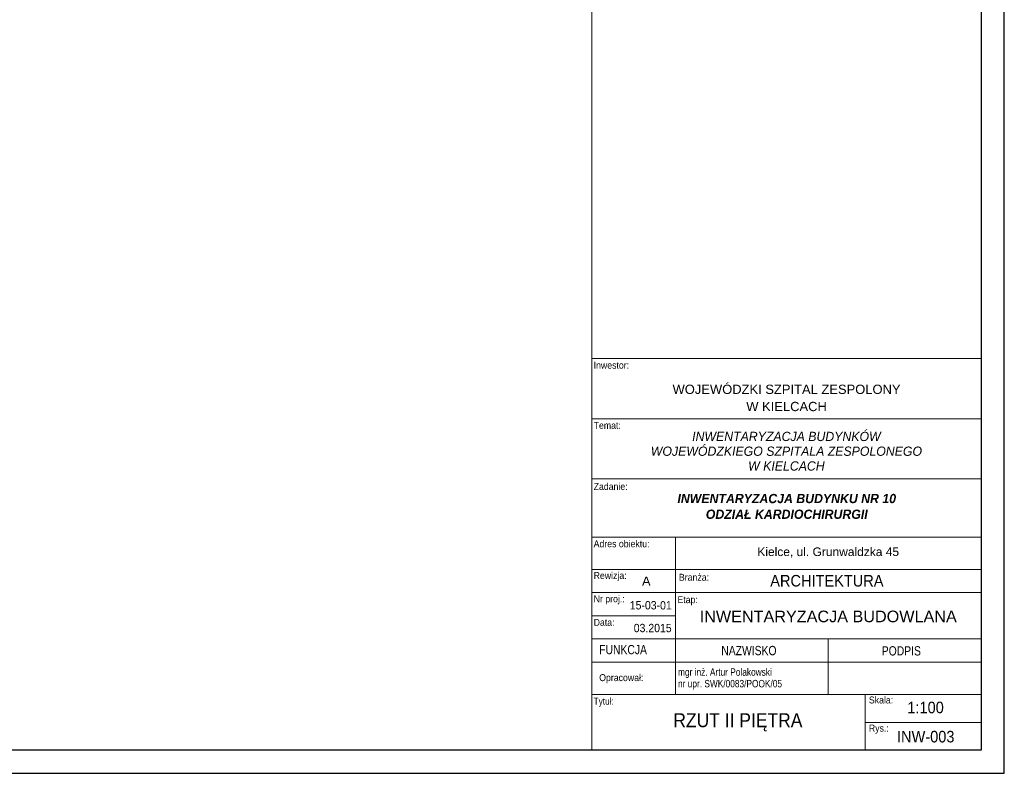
# Model space of a CAD drawing. Header units: millimetres. Extents: x -13944 to 84772, y -78836 to -35317.
# Tile 83 of 85: x 63520 to 84772, y -78836 to -62569. Entities that reach past the tile are written whole.
import ezdxf

# ---------------------------------------------------------------- set-up
doc = ezdxf.new("R2010")
doc.units = ezdxf.units.MM
doc.header["$MEASUREMENT"] = 0
for name, color, linetype, lineweight in [('0_Nr_pióra__1', 7, 'Continuous', 0), ('0_Nr_pióra__2', 7, 'Continuous', 15), ('0_Nr_pióra__4', 7, 'Continuous', 25), ('0_Nr_pióra__7', 7, 'Continuous', 70)]:
    doc.layers.add(name, color=color, linetype=linetype, lineweight=lineweight)
doc.styles.add('GENERATED_STYLE_1', font='txt')
doc.styles.add('GENERATED_STYLE_3', font='txt')
doc.styles.add('GENERATED_STYLE_5', font='txt')

msp = doc.modelspace()

# ---------------------------------------------------------------- linework, layer by layer
at = {"layer": '0_Nr_pióra__2', "linetype": 'Continuous'}
for p, q in [((75871.934, -77136.04), (75871.934, -37336.041)), ((75871.934, -78336.041), (75871.934, -64936.547)), ((75871.934, -69882.556), (84271.934, -69882.556)), ((75865.692, -71182.505), (84271.934, -71182.505)), ((75865.692, -72482.453), (84271.934, -72482.453)), ((75865.692, -73738.496), (84271.934, -73738.496)), ((77671.934, -77136.04), (77671.934, -73736.496)), ((84271.934, -74436.04), (75865.692, -74436.04)), ((75865.692, -74936.04), (84271.934, -74936.04)), ((77665.692, -75436.04), (75865.692, -75436.04)), ((84271.934, -75936.04), (75865.692, -75936.04)), ((80971.934, -77136.04), (80971.934, -75936.04)), ((75865.692, -76436.04), (84271.934, -76436.04)), ((75865.692, -76436.04), (84271.934, -76436.04)), ((75865.692, -77136.04), (84271.934, -77136.04)), ((75865.692, -77136.04), (84271.934, -77136.04)), ((81771.934, -77136.04), (81771.934, -78336.041)), ((75871.934, -78336.041), (75871.934, -77336.041)), ((84271.934, -77736.041), (81771.934, -77736.041))]:
    msp.add_line(p, q, dxfattribs=at)
at = {"layer": '0_Nr_pióra__4', "linetype": 'Continuous', "flags": 128}
for points in [[(84771.934, -35317.498), (-13943.569, -35317.498), (-13943.569, -78836.041), (84771.934, -78836.041)], [(-9110.033, -37336.041), (84271.934, -37336.041), (84271.934, -78336.041), (-9110.033, -78336.041)]]:
    msp.add_lwpolyline(points, close=True, dxfattribs=at)

# ---------------------------------------------------------------- texts
at = {"layer": '0_Nr_pióra__1', "linetype": 'Continuous', "style": 'GENERATED_STYLE_1'}
for s, insert, char_height, attachment_point in [('\\A1;{\\W0.900000x;\\fArial|b0|i0|c238|p38;Inwestor:}', (75908.216, -70105.317), 150, 7), ('\\A1;{\\W0.900000x;\\fArial|b0|i0|c238|p38;Temat:}', (75908.216, -71402.969), 150, 7), ('\\A1;{\\W0.900000x;\\fArial|b0|i0|c238|p38;Zadanie:}', (75908.216, -72721.635), 150, 7), ('\\A1;{\\W0.900000x;\\fArial|b0|i0|c238|p38;ARCHITEKTURA}', (79719.738, -74681.311), 250, 4), ('\\A1;{\\W0.800000x;\\fArial|b0|i0|c238|p38;mgr inż. Artur Polakowski}', (77729.392, -76779.009), 160.66128, 7), ('\\A1;{\\W0.800000x;\\fArial|b0|i0|c238|p38;nr upr. SWK/0083/POOK/05}', (77729.392, -77028.98), 160.66128, 7), ('\\A1;{\\W0.900000x;\\fArial|b0|i0|c238|p38;RZUT II PIĘTRA}', (79021.156, -77735.756), 300, 5), ('\\A1;{\\W0.900000x;\\fArial|b0|i0|c238|p38;INW-003}', (82456.031, -78172.753), 250, 7)]:
    msp.add_mtext(s, dxfattribs=dict(at, insert=insert, char_height=char_height, attachment_point=attachment_point))
at = {"layer": '0_Nr_pióra__1', "linetype": 'Continuous', "char_height": 200, "width": 8406.24188, "attachment_point": 5}
for s, insert, line_spacing_factor, style in [('\\A1;{\\W0.950000x;\\fArial|b0|i1|c238|p38;INWENTARYZACJA BUDYNKÓW \\P\\fArial|b0|i1|c238|p38;WOJEWÓDZKIEGO SZPITALA ZESPOLONEGO\\P\\fArial|b0|i1|c238|p38;W KIELCACH}', (80068.813, -71884.381), 0.954977, 'GENERATED_STYLE_3'), ('\\A1;{\\W0.950000x;\\fArial|b1|i1|c238|p38;INWENTARYZACJA BUDYNKU NR 10\\P\\fArial|b1|i1|c238|p38;ODZIAŁ KARDIOCHIRURGII}', (80076.061, -73075.688), 1.017502, 'GENERATED_STYLE_5')]:
    msp.add_mtext(s, dxfattribs=dict(at, insert=insert, line_spacing_factor=line_spacing_factor, style=style))
at = {"layer": '0_Nr_pióra__2', "linetype": 'Continuous', "insert": (82679.231, -77543.502), "char_height": 250, "attachment_point": 7, "style": 'GENERATED_STYLE_1'}
msp.add_mtext('\\A1;{\\W0.900000x;\\fArial|b0|i0|c238|p38;1:100}', dxfattribs=at)
at = {"layer": '0_Nr_pióra__7', "linetype": 'Continuous', "insert": (80071.934, -71021.118), "char_height": 200, "width": 8399.99996, "attachment_point": 8, "line_spacing_factor": 1.113391, "style": 'GENERATED_STYLE_1'}
msp.add_mtext('\\A1;{\\fArial|b0|i0|c238|p38;WOJEWÓDZKI SZPITAL ZESPOLONY \\P\\fArial|b0|i0|c238|p38;W KIELCACH}', dxfattribs=at)
at = {"layer": '0_Nr_pióra__7', "linetype": 'Continuous', "style": 'GENERATED_STYLE_1'}
for s, insert, char_height, attachment_point in [('\\A1;{\\W0.900000x;\\fArial|b0|i0|c238|p38;Adres obiektu:}', (75908.216, -73958.202), 150, 7), ('\\A1;{\\fArial|b0|i0|c238|p38;Kielce, ul. Grunwaldzka 45}', (80971.17, -74181.002), 185, 8), ('\\A1;{\\W0.900000x;\\fArial|b0|i0|c238|p38;Rewizja:}', (75908.216, -74686.572), 150, 7), ('\\A1;{\\fArial|b0|i0|c238|p38;A}', (76953.482, -74783.965), 196, 7), ('\\A1;{\\W0.900000x;\\fArial|b0|i0|c238|p38;Branża:}', (77748.761, -74681.791), 150, 7), ('\\A1;{\\W0.900000x;\\fArial|b0|i0|c238|p38;Nr proj.:}', (75908.216, -75190.064), 150, 7), ('\\A1;{\\W0.900000x;\\fArial|b0|i0|c238|p38;15-03-01}', (76687.981, -75301.457), 180, 7), ('\\A1;{\\W0.900000x;\\fArial|b0|i0|c238|p38;Etap:}', (77717.101, -75208.567), 150, 7), ('\\A1;{\\fArial|b0|i0|c238|p38;INWENTARYZACJA BUDOWLANA}', (80971.934, -75451.316), 250, 5), ('\\A1;{\\W0.900000x;\\fArial|b0|i0|c238|p38;Data:}', (75908.216, -75654.625), 150, 7), ('\\A1;{\\W0.900000x;\\fArial|b0|i0|c238|p38;03.2015}', (76773.88, -75792.576), 180, 7), ('\\A1;{\\W0.800000x;\\fArial|b0|i0|c238|p38;FUNKCJA}', (76028.077, -76268.485), 200, 7), ('\\A1;{\\W0.800000x;\\fArial|b0|i0|c238|p38;NAZWISKO}', (78663.502, -76289.216), 200, 7), ('\\A1;{\\W0.800000x;\\fArial|b0|i0|c238|p38;PODPIS}', (82127.342, -76295.622), 200, 7), ('\\A1;{\\W0.900000x;\\fArial|b0|i0|c238|p38;Opracował:}', (76028.077, -76891.512), 150, 7), ('\\A1;{\\W0.850000x;\\fArial|b0|i0|c238|p38;Tytuł:}', (75908.216, -77399.797), 150, 7), ('\\A1;{\\W0.900000x;\\fArial|b0|i0|c238|p38;Skala:}', (81849.117, -77330.469), 150, 7), ('\\A1;{\\W0.900000x;\\fArial|b0|i0|c238|p38;Rys.:}', (81849.117, -77981.075), 150, 7)]:
    msp.add_mtext(s, dxfattribs=dict(at, insert=insert, char_height=char_height, attachment_point=attachment_point))

doc.saveas('drawing.dxf')
